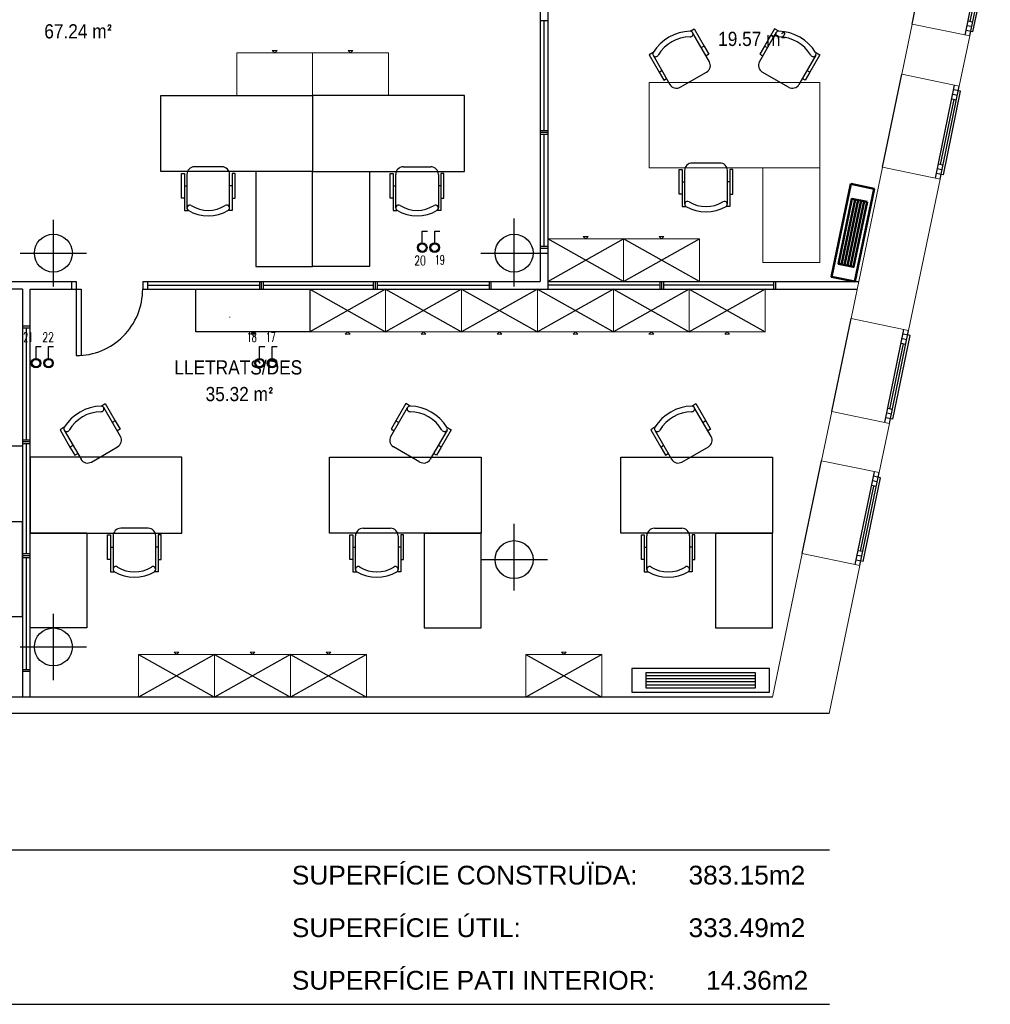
# Model space of a CAD drawing. Header units: metres. Extents: x -1 to 438, y -6 to 39.
# Tile 11 of 13: x 416 to 426, y 10 to 20. Entities that reach past the tile are written whole.
import ezdxf

# ---------------------------------------------------------------- set-up
doc = ezdxf.new("R2010")
doc.units = ezdxf.units.M
doc.linetypes.add('CONTINUA', pattern=[0])
for name, color, linetype, lineweight in [('INS P3  CLIMATITZACIO ACTUAL', 7, 'CONTINUA', 25), ('INS P3  ELECTRICITAT ACTUAL', 7, 'CONTINUA', 25), ('P3  TEXT ACTUAL', 7, 'CONTINUA', 25), ('P3 MOBLES ACTUAL', 7, 'CONTINUA', 25), ('P3 MURS ACTUAL', 7, 'CONTINUA', 25)]:
    doc.layers.add(name, color=color, linetype=linetype, lineweight=lineweight)
doc.styles.add('ARIAL', font='arial.ttf')
doc.styles.add('COMPLEX', font='complex_.ttf')

msp = doc.modelspace()

# ---------------------------------------------------------------- linework, layer by layer
at = {"layer": 'INS P3  CLIMATITZACIO ACTUAL', "color": 4, "linetype": 'CONTINUA', "lineweight": 50, "transparency": 33554687}
for p, q in [((424.585, 18.366), (424.441, 17.681)), ((424.617, 18.36), (424.473, 17.675)), ((424.649, 18.353), (424.505, 17.668)), ((424.681, 18.346), (424.537, 17.661))]:
    msp.add_line(p, q, dxfattribs=at)
at = {"layer": 'INS P3  CLIMATITZACIO ACTUAL', "color": 180, "transparency": 33554687}
for p, q in [((423.532, 13.346), (422.382, 13.346)), ((423.532, 13.313), (422.382, 13.313)), ((423.532, 13.28), (422.382, 13.28)), ((423.532, 13.247), (422.382, 13.247))]:
    msp.add_line(p, q, dxfattribs=at)
at = {"layer": 'INS P3  CLIMATITZACIO ACTUAL', "color": 4, "linetype": 'CONTINUA', "lineweight": 50, "transparency": 33554687}
for points in [[(424.541, 18.529), (424.336, 17.55), (424.581, 17.499), (424.786, 18.477), (424.541, 18.529)], [(424.713, 18.339), (424.569, 17.654), (424.409, 17.688), (424.552, 18.373), (424.713, 18.339)]]:
    msp.add_lwpolyline(points, close=True, dxfattribs=at)
at = {"layer": 'INS P3  CLIMATITZACIO ACTUAL', "color": 180, "transparency": 33554687}
for points in [[(423.682, 13.422), (422.232, 13.422), (422.232, 13.172), (423.682, 13.172), (423.682, 13.422)], [(423.532, 13.214), (422.382, 13.214), (422.382, 13.379), (423.532, 13.379), (423.532, 13.214)]]:
    msp.add_lwpolyline(points, close=True, dxfattribs=at)
at = {"layer": 'INS P3  ELECTRICITAT ACTUAL', "color": 180, "transparency": 33554687}
for points in [[(420.024, 17.897), (420.024, 18.032), (420.078, 18.032)], [(420.155, 17.897), (420.155, 18.032), (420.209, 18.032)], [(415.954, 16.681), (415.954, 16.816), (416.008, 16.816)], [(416.085, 16.681), (416.085, 16.816), (416.139, 16.816)], [(418.31, 16.681), (418.31, 16.816), (418.364, 16.816)], [(418.441, 16.681), (418.441, 16.816), (418.495, 16.816)]]:
    msp.add_lwpolyline(points, dxfattribs=at)
for centre, radius in [((420.024, 17.857), 0.0501), ((420.024, 17.857), 0.0397), ((420.155, 17.857), 0.0501), ((420.155, 17.857), 0.0397), ((415.954, 16.64), 0.0501), ((415.954, 16.64), 0.0397), ((416.086, 16.64), 0.0501), ((416.086, 16.64), 0.0397), ((418.31, 16.64), 0.0501), ((418.31, 16.64), 0.0397), ((418.441, 16.64), 0.0501), ((418.441, 16.64), 0.0397)]:
    msp.add_circle(centre, radius, dxfattribs=at)
for centre, start, end in [((420.024, 17.857), 0, 180), ((420.024, 17.857), 180, 0), ((420.155, 17.857), 0, 180), ((420.155, 17.857), 180, 0), ((415.954, 16.64), 0, 180), ((415.954, 16.64), 180, 0), ((416.086, 16.64), 0, 180), ((416.086, 16.64), 180, 0), ((418.31, 16.64), 0, 180), ((418.31, 16.64), 180, 0), ((418.441, 16.64), 0, 180), ((418.441, 16.64), 180, 0)]:
    msp.add_arc(centre, 0.045, start, end, dxfattribs=at)
at = {"layer": 'P3 MOBLES ACTUAL', "color": 180, "transparency": 33554687}
for p, q in [((423.05, 19.817), (422.873, 20.124)), ((423.578, 19.817), (423.754, 20.124)), ((422.995, 19.982), (422.965, 19.965)), ((423.632, 19.982), (423.663, 19.965)), ((422.457, 19.884), (422.634, 19.577)), ((423.04, 19.893), (423.019, 19.881)), ((423.587, 19.893), (423.608, 19.881)), ((424.17, 19.884), (423.993, 19.577)), ((422.519, 19.707), (422.549, 19.725)), ((424.109, 19.707), (424.078, 19.725)), ((422.743, 19.548), (423.02, 19.708)), ((423.884, 19.548), (423.607, 19.708)), ((417.914, 18.709), (417.624, 18.709)), ((419.824, 18.709), (420.114, 18.709)), ((423.159, 18.749), (422.869, 18.749)), ((417.544, 18.629), (417.544, 18.275)), ((417.994, 18.275), (417.994, 18.629)), ((419.744, 18.275), (419.744, 18.629)), ((420.194, 18.629), (420.194, 18.275)), ((422.789, 18.669), (422.789, 18.315)), ((423.239, 18.315), (423.239, 18.669)), ((417.517, 18.509), (417.544, 18.509)), ((418.021, 18.509), (417.994, 18.509)), ((419.717, 18.509), (419.744, 18.509)), ((420.221, 18.509), (420.194, 18.509)), ((422.762, 18.549), (422.789, 18.549)), ((423.265, 18.549), (423.239, 18.549)), ((416.843, 15.867), (416.667, 16.173)), ((419.692, 15.867), (419.869, 16.173)), ((423.068, 15.867), (422.891, 16.173)), ((416.789, 16.031), (416.758, 16.014)), ((419.747, 16.031), (419.777, 16.014)), ((423.013, 16.031), (422.983, 16.014)), ((416.251, 15.933), (416.428, 15.627)), ((416.834, 15.942), (416.813, 15.93)), ((419.701, 15.942), (419.723, 15.93)), ((420.285, 15.933), (420.108, 15.627)), ((422.475, 15.933), (422.652, 15.627)), ((423.059, 15.942), (423.037, 15.93)), ((416.312, 15.756), (416.343, 15.774)), ((420.223, 15.756), (420.193, 15.774)), ((422.537, 15.756), (422.567, 15.774)), ((416.537, 15.597), (416.814, 15.757)), ((419.999, 15.597), (419.721, 15.757)), ((422.761, 15.597), (423.039, 15.757)), ((416.491, 14.849), (415.891, 14.849)), ((417.136, 14.899), (416.846, 14.899)), ((419.4, 14.899), (419.69, 14.899)), ((420.045, 14.849), (420.645, 14.849)), ((422.47, 14.899), (422.76, 14.899)), ((423.115, 14.849), (423.715, 14.849)), ((416.766, 14.819), (416.766, 14.466)), ((417.216, 14.466), (417.216, 14.819)), ((419.32, 14.466), (419.32, 14.819)), ((419.77, 14.819), (419.77, 14.466)), ((422.39, 14.466), (422.39, 14.819)), ((422.84, 14.819), (422.84, 14.466)), ((416.739, 14.699), (416.766, 14.699)), ((417.242, 14.699), (417.216, 14.699)), ((419.293, 14.699), (419.32, 14.699)), ((419.797, 14.699), (419.77, 14.699)), ((422.363, 14.699), (422.39, 14.699)), ((422.867, 14.699), (422.84, 14.699))]:
    msp.add_line(p, q, dxfattribs=at)
at = {"layer": 'P3 MOBLES ACTUAL', "color": 180, "lineweight": 13, "transparency": 33554687}
for p, q in [((423.614, 18.699), (424.214, 18.699)), ((424.214, 18.699), (423.614, 18.699))]:
    msp.add_line(p, q, dxfattribs=at)
at = {"layer": 'P3 MOBLES ACTUAL', "transparency": 33554687}
for p, q in [((421.346, 17.499), (422.146, 17.949)), ((422.146, 17.499), (421.346, 17.949)), ((422.146, 17.499), (422.946, 17.949)), ((422.946, 17.499), (422.146, 17.949)), ((422.526, 17.461), (421.346, 17.461)), ((423.726, 17.461), (422.566, 17.461)), ((418.838, 17.421), (419.638, 16.971)), ((419.638, 17.421), (418.838, 16.971)), ((419.638, 17.421), (420.438, 16.971)), ((420.438, 17.421), (419.638, 16.971)), ((420.438, 17.421), (421.238, 16.971)), ((421.238, 17.421), (420.438, 16.971)), ((421.238, 17.421), (422.038, 16.971)), ((422.038, 17.421), (421.238, 16.971)), ((422.038, 17.421), (422.838, 16.971)), ((422.838, 17.421), (422.038, 16.971)), ((422.838, 17.421), (423.638, 16.971)), ((423.638, 17.421), (422.838, 16.971)), ((417.035, 13.569), (417.835, 13.119)), ((417.835, 13.569), (417.035, 13.119)), ((417.835, 13.569), (418.635, 13.119)), ((418.635, 13.569), (417.835, 13.119)), ((418.635, 13.569), (419.435, 13.119)), ((419.435, 13.569), (418.635, 13.119)), ((421.115, 13.569), (421.915, 13.119)), ((421.915, 13.569), (421.115, 13.119))]:
    msp.add_line(p, q, dxfattribs=at)
at = {"layer": 'P3 MOBLES ACTUAL', "color": 180, "transparency": 33554687}
for points in [[(422.846, 20.139), (422.89, 20.164), (422.995, 19.982), (423.045, 19.896), (423.015, 19.878)], [(423.781, 20.139), (423.737, 20.164), (423.632, 19.982), (423.582, 19.896), (423.613, 19.878)], [(422.457, 19.914), (422.414, 19.889), (422.519, 19.707), (422.569, 19.621), (422.599, 19.638)], [(424.17, 19.914), (424.214, 19.889), (424.109, 19.707), (424.059, 19.621), (424.028, 19.638)], [(422.762, 18.42), (422.731, 18.42), (422.731, 18.68), (422.762, 18.68), (422.762, 18.29), (422.802, 18.29)], [(423.265, 18.42), (423.296, 18.42), (423.296, 18.68), (423.265, 18.68), (423.265, 18.29), (423.225, 18.29)], [(417.517, 18.38), (417.487, 18.38), (417.487, 18.64), (417.517, 18.64), (417.517, 18.25), (417.557, 18.25)], [(418.021, 18.38), (418.052, 18.38), (418.052, 18.64), (418.021, 18.64), (418.021, 18.25), (417.981, 18.25)], [(419.717, 18.38), (419.687, 18.38), (419.687, 18.64), (419.717, 18.64), (419.717, 18.25), (419.757, 18.25)], [(420.221, 18.38), (420.252, 18.38), (420.252, 18.64), (420.221, 18.64), (420.221, 18.25), (420.181, 18.25)], [(416.64, 16.188), (416.684, 16.213), (416.789, 16.031), (416.839, 15.945), (416.808, 15.927)], [(419.896, 16.188), (419.852, 16.213), (419.747, 16.031), (419.697, 15.945), (419.727, 15.927)], [(422.864, 16.188), (422.908, 16.213), (423.013, 16.031), (423.063, 15.945), (423.033, 15.927)], [(416.251, 15.964), (416.207, 15.938), (416.312, 15.756), (416.362, 15.67), (416.393, 15.687)], [(420.284, 15.964), (420.328, 15.938), (420.223, 15.756), (420.173, 15.67), (420.143, 15.687)], [(422.476, 15.964), (422.432, 15.938), (422.537, 15.756), (422.587, 15.67), (422.617, 15.687)], [(416.739, 14.571), (416.708, 14.571), (416.708, 14.831), (416.739, 14.831), (416.739, 14.441), (416.779, 14.441)], [(417.242, 14.571), (417.273, 14.571), (417.273, 14.831), (417.242, 14.831), (417.242, 14.441), (417.202, 14.441)], [(419.293, 14.571), (419.262, 14.571), (419.262, 14.831), (419.293, 14.831), (419.293, 14.441), (419.333, 14.441)], [(419.797, 14.571), (419.827, 14.571), (419.827, 14.831), (419.797, 14.831), (419.797, 14.441), (419.756, 14.441)], [(422.363, 14.571), (422.333, 14.571), (422.333, 14.831), (422.363, 14.831), (422.363, 14.441), (422.404, 14.441)], [(422.867, 14.571), (422.898, 14.571), (422.898, 14.831), (422.867, 14.831), (422.867, 14.441), (422.827, 14.441)]]:
    msp.add_lwpolyline(points, dxfattribs=at)
at = {"layer": 'P3 MOBLES ACTUAL', "color": 180, "lineweight": 13, "transparency": 33554687}
for points in [[(418.469, 19.909), (418.444, 19.934), (418.494, 19.934), (418.469, 19.909)], [(419.269, 19.909), (419.244, 19.934), (419.294, 19.934), (419.269, 19.909)], [(418.069, 19.909), (418.869, 19.909), (418.869, 19.459), (418.069, 19.459), (418.069, 19.909)], [(418.869, 19.909), (419.669, 19.909), (419.669, 19.459), (418.869, 19.459), (418.869, 19.909)], [(424.214, 19.599), (422.414, 19.599), (422.414, 18.699), (423.614, 18.699), (423.614, 17.699), (424.214, 17.699), (424.214, 19.599)], [(421.746, 17.949), (421.721, 17.974), (421.771, 17.974), (421.746, 17.949)], [(422.546, 17.949), (422.521, 17.974), (422.571, 17.974), (422.546, 17.949)], [(421.346, 17.949), (422.146, 17.949), (422.146, 17.499), (421.346, 17.499), (421.346, 17.949)], [(422.146, 17.949), (422.946, 17.949), (422.946, 17.499), (422.146, 17.499), (422.146, 17.949)], [(418.838, 16.971), (419.638, 16.971), (419.638, 17.421), (418.838, 17.421), (418.838, 16.971)], [(419.638, 16.971), (420.438, 16.971), (420.438, 17.421), (419.638, 17.421), (419.638, 16.971)], [(420.438, 16.971), (421.238, 16.971), (421.238, 17.421), (420.438, 17.421), (420.438, 16.971)], [(421.238, 16.971), (422.038, 16.971), (422.038, 17.421), (421.238, 17.421), (421.238, 16.971)], [(422.038, 16.971), (422.838, 16.971), (422.838, 17.421), (422.038, 17.421), (422.038, 16.971)], [(422.838, 16.971), (423.638, 16.971), (423.638, 17.421), (422.838, 17.421), (422.838, 16.971)], [(419.238, 16.971), (419.213, 16.946), (419.263, 16.946), (419.238, 16.971)], [(420.038, 16.971), (420.013, 16.946), (420.063, 16.946), (420.038, 16.971)], [(420.838, 16.971), (420.813, 16.946), (420.863, 16.946), (420.838, 16.971)], [(421.638, 16.971), (421.613, 16.946), (421.663, 16.946), (421.638, 16.971)], [(422.438, 16.971), (422.413, 16.946), (422.463, 16.946), (422.438, 16.971)], [(423.238, 16.971), (423.213, 16.946), (423.263, 16.946), (423.238, 16.971)], [(417.435, 13.569), (417.41, 13.594), (417.46, 13.594), (417.435, 13.569)], [(418.235, 13.569), (418.21, 13.594), (418.26, 13.594), (418.235, 13.569)], [(419.035, 13.569), (419.01, 13.594), (419.06, 13.594), (419.035, 13.569)], [(421.515, 13.569), (421.49, 13.594), (421.54, 13.594), (421.515, 13.569)], [(417.035, 13.569), (417.835, 13.569), (417.835, 13.119), (417.035, 13.119), (417.035, 13.569)], [(417.835, 13.569), (418.635, 13.569), (418.635, 13.119), (417.835, 13.119), (417.835, 13.569)], [(418.635, 13.569), (419.435, 13.569), (419.435, 13.119), (418.635, 13.119), (418.635, 13.569)], [(421.115, 13.569), (421.915, 13.569), (421.915, 13.119), (421.115, 13.119), (421.115, 13.569)]]:
    msp.add_lwpolyline(points, close=True, dxfattribs=at)
at = {"layer": 'P3 MOBLES ACTUAL', "color": 180, "transparency": 33554687}
for points in [[(418.869, 18.659), (417.269, 18.659), (417.269, 19.459), (418.869, 19.459), (418.869, 18.659)], [(418.869, 18.659), (420.469, 18.659), (420.469, 19.459), (418.869, 19.459), (418.869, 18.659)], [(418.269, 17.659), (418.869, 17.659), (418.869, 18.659), (418.269, 18.659), (418.269, 17.659)], [(419.469, 17.659), (418.869, 17.659), (418.869, 18.659), (419.469, 18.659), (419.469, 17.659)], [(418.838, 16.971), (417.638, 16.971), (417.638, 17.421), (418.838, 17.421), (418.838, 16.971)], [(418.238, 16.971), (418.263, 16.946), (418.213, 16.946), (418.238, 16.971)], [(415.811, 14.969), (414.211, 14.969), (414.211, 15.769), (415.811, 15.769), (415.811, 14.969)], [(415.891, 14.849), (417.491, 14.849), (417.491, 15.649), (415.891, 15.649), (415.891, 14.849)], [(420.645, 14.849), (419.045, 14.849), (419.045, 15.649), (420.645, 15.649), (420.645, 14.849)], [(423.715, 14.849), (422.115, 14.849), (422.115, 15.649), (423.715, 15.649), (423.715, 14.849)], [(415.211, 13.969), (415.811, 13.969), (415.811, 14.969), (415.211, 14.969), (415.211, 13.969)], [(416.491, 13.849), (415.891, 13.849), (415.891, 14.849), (416.491, 14.849), (416.491, 13.849)], [(420.045, 13.849), (420.645, 13.849), (420.645, 14.849), (420.045, 14.849), (420.045, 13.849)], [(423.115, 13.849), (423.715, 13.849), (423.715, 14.849), (423.115, 14.849), (423.115, 13.849)]]:
    msp.add_lwpolyline(points, close=True, dxfattribs=at)
for centre, radius, start, end in [((422.862, 19.663), 0.476, 91.8933, 148.1067), ((422.847, 20.109), 0.03, 267.334, 91.1475), ((423.78, 20.109), 0.03, 88.8525, 272.666), ((423.765, 19.663), 0.476, 31.8933, 88.1067), ((422.85, 19.684), 0.395, 90.6158, 149.3842), ((423.777, 19.684), 0.395, 30.6158, 89.3842), ((422.483, 19.899), 0.03, 148.8525, 332.666), ((424.144, 19.899), 0.03, 207.334, 31.1475), ((422.98, 19.777), 0.08, 300, 30), ((423.647, 19.777), 0.08, 150, 240), ((422.703, 19.617), 0.08, 210, 300), ((423.924, 19.617), 0.08, 240, 330), ((417.624, 18.629), 0.08, 90, 180), ((417.914, 18.629), 0.08, 0, 90), ((419.824, 18.629), 0.08, 90, 180), ((420.114, 18.629), 0.08, 0, 90), ((422.869, 18.669), 0.08, 90, 180), ((423.159, 18.669), 0.08, 0, 90), ((417.574, 18.275), 0.03, 57.334, 236.1712), ((417.769, 18.59), 0.34, 238.2704, 301.7296), ((417.964, 18.275), 0.03, 303.8288, 122.666), ((419.774, 18.275), 0.03, 57.334, 236.1712), ((419.969, 18.59), 0.34, 238.2704, 301.7296), ((420.164, 18.275), 0.03, 303.8288, 122.666), ((422.819, 18.315), 0.03, 57.334, 236.1712), ((423.014, 18.651), 0.418, 239.5867, 300.4133), ((423.014, 18.63), 0.34, 238.2704, 301.7296), ((423.209, 18.315), 0.03, 303.8288, 122.666), ((417.769, 18.611), 0.418, 239.5867, 300.4133), ((419.969, 18.611), 0.418, 239.5867, 300.4133), ((416.656, 15.712), 0.476, 91.8933, 148.1067), ((416.643, 15.733), 0.395, 90.6158, 149.3842), ((416.64, 16.158), 0.03, 267.334, 91.1475), ((419.895, 16.158), 0.03, 88.8525, 272.666), ((419.88, 15.712), 0.476, 31.8933, 88.1067), ((419.892, 15.733), 0.395, 30.6158, 89.3842), ((422.88, 15.712), 0.476, 91.8933, 148.1067), ((422.868, 15.733), 0.395, 90.6158, 149.3842), ((422.865, 16.158), 0.03, 267.334, 91.1475), ((416.277, 15.948), 0.03, 148.8525, 332.666), ((420.259, 15.948), 0.03, 207.334, 31.1475), ((422.501, 15.948), 0.03, 148.8525, 332.666), ((416.774, 15.827), 0.08, 300, 30), ((419.761, 15.827), 0.08, 150, 240), ((422.999, 15.827), 0.08, 300, 30), ((416.497, 15.667), 0.08, 210, 300), ((420.039, 15.667), 0.08, 240, 330), ((422.721, 15.667), 0.08, 210, 300), ((416.846, 14.819), 0.08, 90, 180), ((417.136, 14.819), 0.08, 0, 90), ((419.4, 14.819), 0.08, 90, 180), ((419.69, 14.819), 0.08, 0, 90), ((422.47, 14.819), 0.08, 90, 180), ((422.76, 14.819), 0.08, 0, 90), ((416.796, 14.466), 0.03, 57.334, 236.1712), ((416.991, 14.801), 0.418, 239.5867, 300.4133), ((416.991, 14.78), 0.34, 238.2704, 301.7296), ((417.186, 14.466), 0.03, 303.8288, 122.666), ((419.35, 14.466), 0.03, 57.334, 236.1712), ((419.545, 14.801), 0.418, 239.5867, 300.4133), ((419.545, 14.78), 0.34, 238.2704, 301.7296), ((419.74, 14.466), 0.03, 303.8288, 122.666), ((422.42, 14.466), 0.03, 57.334, 236.1712), ((422.615, 14.801), 0.418, 239.5867, 300.4133), ((422.615, 14.78), 0.34, 238.2704, 301.7296), ((422.81, 14.466), 0.03, 303.8288, 122.666)]:
    msp.add_arc(centre, radius, start, end, dxfattribs=at)
at = {"layer": 'P3 MURS ACTUAL', "transparency": 33554687}
for p, q in [((421.266, 21.519), (421.266, 17.499)), ((421.346, 21.519), (421.346, 17.421)), ((425.185, 20.214), (425.388, 21.193)), ((425.744, 20.098), (425.947, 21.077)), ((425.793, 20.088), (425.995, 21.067)), ((425.827, 20.132), (426.01, 21.013)), ((425.799, 20.24), (425.941, 20.925)), ((421.346, 20.249), (421.266, 20.249)), ((421.306, 20.249), (421.306, 19.089)), ((425.823, 20.235), (425.774, 20.245)), ((425.827, 20.132), (425.754, 20.147)), ((425.813, 20.186), (425.764, 20.196)), ((424.873, 18.706), (425.076, 19.685)), ((425.431, 18.59), (425.634, 19.569)), ((425.48, 18.58), (425.683, 19.559)), ((425.697, 19.505), (425.624, 19.52)), ((425.486, 18.732), (425.628, 19.417)), ((425.515, 18.624), (425.697, 19.505)), ((425.653, 19.412), (425.604, 19.422)), ((425.663, 19.461), (425.614, 19.471)), ((421.346, 19.089), (421.266, 19.089)), ((421.346, 19.069), (421.266, 19.069)), ((421.346, 19.049), (421.266, 19.049)), ((421.306, 19.049), (421.306, 17.869)), ((425.5, 18.678), (425.451, 18.688)), ((425.51, 18.727), (425.462, 18.737)), ((425.515, 18.624), (425.441, 18.639)), ((421.346, 17.869), (421.266, 17.869)), ((421.346, 17.849), (421.266, 17.849)), ((411.891, 17.499), (416.378, 17.499)), ((416.328, 17.498), (416.328, 17.421)), ((416.378, 17.499), (416.378, 16.719)), ((417.078, 17.499), (421.266, 17.499)), ((417.078, 17.499), (417.078, 17.421)), ((417.128, 17.499), (417.128, 17.421)), ((418.308, 17.459), (417.128, 17.459)), ((418.308, 17.499), (418.308, 17.421)), ((418.328, 17.499), (418.328, 17.421)), ((418.348, 17.499), (418.348, 17.421)), ((419.508, 17.459), (418.348, 17.459)), ((419.508, 17.499), (419.508, 17.421)), ((419.528, 17.499), (419.528, 17.421)), ((419.548, 17.499), (419.548, 17.421)), ((420.728, 17.459), (419.548, 17.459)), ((420.728, 17.499), (420.728, 17.421)), ((420.748, 17.499), (420.748, 17.421)), ((421.346, 17.499), (424.623, 17.499)), ((422.526, 17.499), (422.526, 17.421)), ((422.546, 17.499), (422.546, 17.421)), ((422.566, 17.499), (422.566, 17.421)), ((423.726, 17.499), (423.726, 17.421)), ((423.746, 17.499), (423.746, 17.421)), ((415.811, 17.421), (411.891, 17.421)), ((415.811, 17.421), (415.811, 13.119)), ((415.891, 13.119), (415.891, 17.421)), ((415.891, 17.421), (416.428, 17.421)), ((416.428, 17.421), (416.428, 16.72)), ((417.078, 17.421), (424.607, 17.421)), ((415.891, 17.029), (415.811, 17.029)), ((424.339, 16.13), (424.542, 17.11)), ((415.891, 17.009), (415.811, 17.009)), ((415.851, 17.009), (415.851, 15.829)), ((424.897, 16.015), (425.1, 16.994)), ((424.946, 16.005), (425.149, 16.984)), ((424.981, 16.048), (425.164, 16.93)), ((425.164, 16.93), (425.09, 16.945)), ((424.952, 16.156), (425.094, 16.842)), ((425.119, 16.837), (425.07, 16.847)), ((425.129, 16.886), (425.08, 16.896)), ((424.967, 16.102), (424.918, 16.113)), ((424.977, 16.151), (424.928, 16.162)), ((424.981, 16.048), (424.908, 16.064)), ((415.891, 15.829), (415.811, 15.829)), ((415.891, 15.809), (415.811, 15.809)), ((415.891, 15.789), (415.811, 15.789)), ((415.851, 15.789), (415.851, 14.629)), ((424.029, 14.632), (424.232, 15.611)), ((424.587, 14.517), (424.79, 15.496)), ((424.636, 14.506), (424.839, 15.486)), ((424.67, 14.55), (424.853, 15.432)), ((424.819, 15.388), (424.77, 15.398)), ((424.853, 15.432), (424.78, 15.447)), ((424.642, 14.658), (424.784, 15.344)), ((424.808, 15.339), (424.759, 15.349)), ((424.666, 14.653), (424.617, 14.663)), ((415.891, 14.629), (415.811, 14.629)), ((415.891, 14.609), (415.811, 14.609)), ((415.891, 14.589), (415.811, 14.589)), ((415.851, 14.589), (415.851, 13.409)), ((424.67, 14.55), (424.597, 14.565)), ((424.656, 14.604), (424.607, 14.614)), ((415.891, 13.409), (415.811, 13.409)), ((415.891, 13.389), (415.811, 13.389)), ((423.715, 13.119), (405.4, 13.119)), ((424.313, 12.949), (397.703, 12.949))]:
    msp.add_line(p, q, dxfattribs=at)
at = {"layer": 'P3 MURS ACTUAL', "lineweight": 13, "transparency": 33554687}
for p, q in [((425.076, 19.685), (425.185, 20.214)), ((425.793, 20.088), (425.185, 20.214)), ((425.683, 19.559), (425.793, 20.088)), ((425.683, 19.559), (425.076, 19.685)), ((424.542, 17.11), (424.873, 18.706)), ((425.48, 18.58), (424.873, 18.706)), ((425.149, 16.984), (425.48, 18.58)), ((425.149, 16.984), (424.542, 17.11)), ((424.232, 15.611), (424.339, 16.13)), ((424.946, 16.005), (424.339, 16.13)), ((424.839, 15.486), (424.946, 16.005)), ((424.839, 15.486), (424.232, 15.611)), ((423.715, 13.119), (424.029, 14.632)), ((424.636, 14.506), (424.029, 14.632)), ((424.313, 12.949), (424.636, 14.506))]:
    msp.add_line(p, q, dxfattribs=at)
at = {"layer": 'P3 MURS ACTUAL', "color": 180, "linetype": 'CONTINUA', "transparency": 33554687}
for p, q in [((420.992, 17.449), (420.992, 18.164)), ((416.137, 17.449), (416.137, 18.149)), ((415.787, 17.799), (416.487, 17.799)), ((420.642, 17.799), (421.342, 17.799)), ((420.992, 14.245), (420.992, 14.945)), ((420.642, 14.569), (421.342, 14.569)), ((416.137, 13.299), (416.137, 13.999)), ((415.787, 13.649), (416.487, 13.649))]:
    msp.add_line(p, q, dxfattribs=at)
at = {"layer": 'P3 MURS ACTUAL', "color": 180, "transparency": 33554687}
for p, q in [((417.128, 17.496), (417.128, 17.421)), ((412.447, 11.511), (424.317, 11.511)), ((412.447, 9.883), (424.317, 9.883))]:
    msp.add_line(p, q, dxfattribs=at)
at = {"layer": 'P3 MURS ACTUAL', "transparency": 33554687}
for centre in [(416.137, 17.799), (420.992, 17.799), (420.992, 14.569), (416.137, 13.649)]:
    msp.add_circle(centre, 0.2, dxfattribs=at)
msp.add_arc((416.378, 17.419), 0.7, 269.9996, 0.2283, dxfattribs=at)

# ---------------------------------------------------------------- texts
at = {"layer": 'INS P3  ELECTRICITAT ACTUAL', "transparency": 33554687, "char_height": 0.1, "attachment_point": 7, "style": 'COMPLEX'}
for s, insert, width in [('\\W0.71;20', (419.94, 17.672), 0.17809), ('\\W0.60;19', (420.158, 17.679), 0.15138), ('\\W0.60;21', (415.82, 16.864), 0.15138), ('\\W0.71;22', (416.021, 16.863), 0.17809), ('\\W0.60;18', (418.176, 16.864), 0.15138), ('\\W0.60;17', (418.377, 16.863), 0.15138)]:
    msp.add_mtext(s, dxfattribs=dict(at, insert=insert, width=width))
at = {"layer": 'P3  TEXT ACTUAL', "linetype": 'CONTINUA', "transparency": 33554687, "char_height": 0.15, "attachment_point": 8, "style": 'ARIAL'}
for s, insert, width in [('\\A1;{\\fArial|i0|b0;\\H0.150000;\\W0.867303;\\C180;67.24 m\\fISOCPEUR|i0|b0;²}\\P', (416.4, 20.06), 0.80389), ('\\A1;{\\fArial|i0|b0;\\H0.150000;\\W0.867303;\\C180;19.57 m\\fISOCPEUR|i0|b0;²}\\P', (423.501, 19.98), 0.80298), ('\\W0.87;LLETRATS/DES', (418.085, 16.518), 1.4116), ('\\A1;{\\fArial|i0|b0;\\H0.150000;\\W0.867303;\\C180;35.32 m\\fISOCPEUR|i0|b0;²}\\P', (418.1, 16.237), 0.80389)]:
    msp.add_mtext(s, dxfattribs=dict(at, insert=insert, width=width))
at = {"layer": 'P3 MOBLES ACTUAL', "transparency": 33554687, "insert": (417.994, 17.125), "char_height": 0.001, "width": 0.00552, "attachment_point": 7, "style": 'COMPLEX'}
msp.add_mtext('\\W0.80;PM-120', dxfattribs=at)
at = {"layer": 'P3 MURS ACTUAL', "transparency": 33554687, "char_height": 0.198, "attachment_point": 7, "style": 'ARIAL'}
for s, insert, width in [('\\W1.00;SUPERFÍCIE CONSTRUÏDA:       383.15m2', (418.65, 11.142), 5.51742), ('\\W1.00;SUPERFÍCIE ÚTIL:                       333.49m2', (418.65, 10.588), 5.49753), ('\\W1.00;SUPERFÍCIE PATI INTERIOR:       14.36m2', (418.65, 10.034), 5.54038)]:
    msp.add_mtext(s, dxfattribs=dict(at, insert=insert, width=width))

doc.saveas('drawing.dxf')
